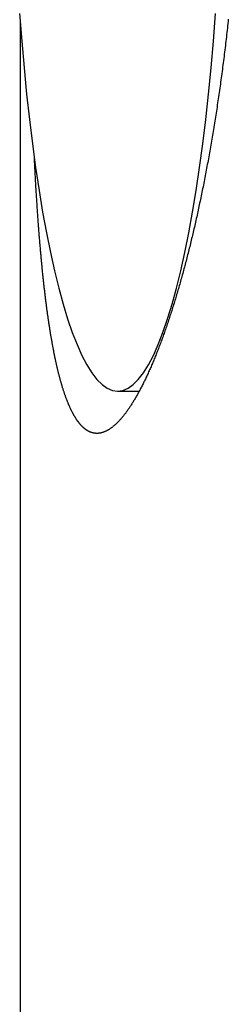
# Model space of a CAD drawing. Extents: x 637 to 3230, y 885 to 2745.
# Tile 63 of 151: x 2025 to 2030, y 2154 to 2177. Entities that reach past the tile are written whole.
import ezdxf

# ---------------------------------------------------------------- set-up
doc = ezdxf.new("R2010")
doc.units = 0
doc.layers.add('KF_GRAVIS_15_LEFT', color=7, linetype='CONTINUOUS')

# ---------------------------------------------------------------- blocks, each defined once
blk = doc.blocks.new('*U13')
at = {"layer": 'KF_GRAVIS_15_LEFT'}
for p, q in [((-191.5946, -75.6962), (-191.5946, -322.3231)), ((-189.2791, -84.5), (-188.7867, -84.5))]:
    blk.add_line(p, q, dxfattribs=at)
for points in [[(-186.652, -75.68, 0), (-186.657, -75.7325, 0), (-186.663, -75.785, 0), (-186.669, -75.8374, 0), (-186.674, -75.8896, 0), (-186.68, -75.9419, 0), (-186.686, -75.994, 0), (-186.692, -76.0461, 0), (-186.698, -76.098, 0), (-186.704, -76.1499, 0), (-186.71, -76.2018, 0), (-186.716, -76.2535, 0), (-186.722, -76.3052, 0), (-186.729, -76.3567, 0), (-186.735, -76.4082, 0), (-186.741, -76.4596, 0), (-186.747, -76.5109, 0), (-186.754, -76.5621, 0), (-186.76, -76.6133, 0), (-186.767, -76.6643, 0), (-186.773, -76.7152, 0), (-186.78, -76.7661, 0), (-186.786, -76.8169, 0), (-186.793, -76.8675, 0), (-186.8, -76.9181, 0), (-186.807, -76.9686, 0), (-186.813, -77.019, 0), (-186.82, -77.0692, 0), (-186.827, -77.1194, 0), (-186.834, -77.1695, 0), (-186.841, -77.2195, 0), (-186.848, -77.2694, 0), (-186.855, -77.3191, 0), (-186.862, -77.3688, 0), (-186.869, -77.4184, 0), (-186.876, -77.4679, 0), (-186.884, -77.5172, 0), (-186.891, -77.5665, 0), (-186.898, -77.6156, 0), (-186.906, -77.6646, 0), (-186.913, -77.7135, 0), (-186.92, -77.7623, 0), (-186.928, -77.811, 0), (-186.935, -77.8596, 0), (-186.943, -77.9081, 0), (-186.95, -77.9564, 0), (-186.958, -78.0047, 0), (-186.965, -78.0528, 0), (-186.973, -78.1008, 0), (-186.981, -78.1486, 0), (-186.989, -78.1964, 0), (-186.996, -78.244, 0), (-187.004, -78.2915, 0), (-187.012, -78.3389, 0), (-187.02, -78.3862, 0), (-187.028, -78.4333, 0), (-187.036, -78.4803, 0), (-187.044, -78.5272, 0), (-187.052, -78.574, 0), (-187.06, -78.6206, 0), (-187.068, -78.6671, 0), (-187.076, -78.7135, 0), (-187.084, -78.7597, 0), (-187.092, -78.8058, 0), (-187.1, -78.8518, 0), (-187.109, -78.8976, 0), (-187.117, -78.9433, 0), (-187.125, -78.9889, 0), (-187.133, -79.0343, 0), (-187.142, -79.0796, 0), (-187.15, -79.1247, 0), (-187.158, -79.1697, 0), (-187.167, -79.2146, 0), (-187.175, -79.2593, 0), (-187.184, -79.3038, 0), (-187.192, -79.3483, 0), (-187.201, -79.3926, 0), (-187.209, -79.4367, 0), (-187.218, -79.4807, 0), (-187.226, -79.5245, 0), (-187.235, -79.5682, 0), (-187.244, -79.6117, 0), (-187.252, -79.6551, 0), (-187.261, -79.6984, 0), (-187.27, -79.7414, 0), (-187.279, -79.7844, 0), (-187.287, -79.8271, 0), (-187.296, -79.8697, 0), (-187.305, -79.9122, 0), (-187.314, -79.9545, 0), (-187.323, -79.9966, 0), (-187.332, -80.0386, 0), (-187.34, -80.0804, 0), (-187.349, -80.1221, 0), (-187.358, -80.1636, 0), (-187.367, -80.2049, 0), (-187.376, -80.246, 0), (-187.385, -80.287, 0), (-187.394, -80.3279, 0), (-187.403, -80.3685, 0), (-187.412, -80.409, 0), (-187.421, -80.4493, 0), (-187.43, -80.4895, 0), (-187.44, -80.5295, 0), (-187.449, -80.5693, 0), (-187.458, -80.6089, 0), (-187.467, -80.6484, 0), (-187.476, -80.6876, 0), (-187.485, -80.7267, 0), (-187.494, -80.7657, 0), (-187.504, -80.8045, 0), (-187.513, -80.8432, 0), (-187.522, -80.8819, 0), (-187.532, -80.9205, 0), (-187.541, -80.959, 0), (-187.55, -80.9974, 0), (-187.56, -81.0357, 0), (-187.569, -81.074, 0), (-187.579, -81.1121, 0), (-187.588, -81.1502, 0), (-187.598, -81.1882, 0), (-187.607, -81.2261, 0), (-187.617, -81.2639, 0), (-187.627, -81.3016, 0), (-187.636, -81.3392, 0), (-187.646, -81.3767, 0), (-187.656, -81.4142, 0), (-187.666, -81.4515, 0), (-187.676, -81.4887, 0), (-187.685, -81.5258, 0), (-187.695, -81.5628, 0), (-187.705, -81.5997, 0), (-187.715, -81.6365, 0), (-187.725, -81.6732, 0), (-187.735, -81.7098, 0), (-187.745, -81.7463, 0), (-187.755, -81.7826, 0), (-187.765, -81.8189, 0), (-187.776, -81.855, 0), (-187.786, -81.891, 0), (-187.796, -81.9269, 0), (-187.806, -81.9627, 0), (-187.816, -81.9983, 0), (-187.827, -82.0338, 0), (-187.837, -82.0692, 0), (-187.847, -82.1045, 0), (-187.857, -82.1397, 0), (-187.868, -82.1747, 0), (-187.878, -82.2096, 0), (-187.889, -82.2444, 0), (-187.899, -82.279, 0), (-187.909, -82.3135, 0), (-187.92, -82.3478, 0), (-187.93, -82.3821, 0), (-187.941, -82.4161, 0), (-187.951, -82.4501, 0), (-187.962, -82.4839, 0), (-187.973, -82.5176, 0), (-187.983, -82.5511, 0), (-187.994, -82.5844, 0), (-188.004, -82.6177, 0), (-188.015, -82.6507, 0), (-188.026, -82.6837, 0), (-188.037, -82.7164, 0), (-188.047, -82.7491, 0), (-188.058, -82.7815, 0), (-188.069, -82.8138, 0), (-188.08, -82.846, 0), (-188.09, -82.878, 0), (-188.101, -82.9098, 0), (-188.112, -82.9415, 0), (-188.123, -82.9731, 0), (-188.134, -83.0044, 0), (-188.145, -83.0356, 0), (-188.155, -83.0667, 0), (-188.166, -83.0976, 0), (-188.177, -83.1283, 0), (-188.188, -83.1588, 0), (-188.199, -83.1892, 0), (-188.21, -83.2194, 0), (-188.221, -83.2495, 0), (-188.232, -83.2794, 0), (-188.243, -83.3091, 0), (-188.254, -83.3386, 0), (-188.265, -83.368, 0), (-188.276, -83.3972, 0), (-188.287, -83.4262, 0), (-188.298, -83.4551, 0), (-188.309, -83.4838, 0), (-188.32, -83.5123, 0), (-188.331, -83.5406, 0), (-188.342, -83.5688, 0), (-188.354, -83.5968, 0), (-188.365, -83.6245, 0), (-188.376, -83.6522, 0), (-188.387, -83.6796, 0), (-188.398, -83.7068, 0), (-188.409, -83.7339, 0), (-188.42, -83.7608, 0), (-188.431, -83.7875, 0), (-188.443, -83.814, 0), (-188.454, -83.8404, 0), (-188.465, -83.8665, 0), (-188.476, -83.8924, 0), (-188.487, -83.9182, 0), (-188.498, -83.9438, 0), (-188.51, -83.9692, 0), (-188.521, -83.9944, 0), (-188.532, -84.0194, 0), (-188.543, -84.0442, 0), (-188.554, -84.0688, 0), (-188.565, -84.0932, 0), (-188.577, -84.1174, 0), (-188.588, -84.1414, 0), (-188.599, -84.1652, 0), (-188.61, -84.1889, 0), (-188.621, -84.2123, 0), (-188.632, -84.2355, 0), (-188.644, -84.2585, 0), (-188.655, -84.2813, 0), (-188.666, -84.304, 0), (-188.677, -84.3264, 0), (-188.688, -84.3486, 0), (-188.699, -84.3706, 0), (-188.711, -84.3924, 0), (-188.722, -84.414, 0), (-188.733, -84.4354, 0), (-188.744, -84.4566, 0), (-188.755, -84.4776, 0), (-188.766, -84.4984, 0), (-188.777, -84.519, 0), (-188.789, -84.5393, 0), (-188.8, -84.5595, 0), (-188.811, -84.5795, 0), (-188.822, -84.5992, 0), (-188.833, -84.6188, 0), (-188.844, -84.6381, 0), (-188.855, -84.6572, 0), (-188.866, -84.6762, 0), (-188.877, -84.6949, 0), (-188.888, -84.7134, 0), (-188.899, -84.7317, 0), (-188.911, -84.7498, 0), (-188.922, -84.7677, 0), (-188.933, -84.7853, 0), (-188.944, -84.8028, 0), (-188.955, -84.82, 0), (-188.966, -84.8371, 0), (-188.977, -84.8539, 0), (-188.988, -84.8705, 0), (-188.998, -84.8869, 0), (-189.009, -84.9031, 0), (-189.02, -84.919, 0), (-189.031, -84.9348, 0), (-189.042, -84.9503, 0), (-189.053, -84.9657, 0), (-189.064, -84.9808, 0), (-189.075, -84.9957, 0), (-189.086, -85.0104, 0), (-189.096, -85.0248, 0), (-189.107, -85.0391, 0), (-189.118, -85.0531, 0), (-189.129, -85.0669, 0), (-189.14, -85.0805, 0), (-189.15, -85.0939, 0), (-189.161, -85.1071, 0), (-189.172, -85.12, 0), (-189.182, -85.1327, 0), (-189.193, -85.1453, 0), (-189.204, -85.1575, 0), (-189.214, -85.1696, 0), (-189.225, -85.1814, 0), (-189.236, -85.1931, 0), (-189.246, -85.2045, 0), (-189.257, -85.2157, 0), (-189.267, -85.2266, 0), (-189.278, -85.2374, 0), (-189.288, -85.2479, 0), (-189.299, -85.2582, 0), (-189.309, -85.2683, 0), (-189.32, -85.2781, 0), (-189.33, -85.2878, 0), (-189.34, -85.2972, 0), (-189.351, -85.3064, 0), (-189.361, -85.3154, 0), (-189.372, -85.3242, 0), (-189.382, -85.3327, 0), (-189.392, -85.341, 0), (-189.402, -85.3492, 0), (-189.413, -85.3571, 0), (-189.423, -85.3648, 0), (-189.433, -85.3722, 0), (-189.443, -85.3795, 0), (-189.453, -85.3865, 0), (-189.463, -85.3933, 0), (-189.473, -85.4, 0), (-189.483, -85.4063, 0), (-189.493, -85.4125, 0), (-189.503, -85.4185, 0), (-189.513, -85.4243, 0), (-189.523, -85.4298, 0), (-189.533, -85.4351, 0), (-189.543, -85.4402, 0), (-189.553, -85.4451, 0), (-189.563, -85.4498, 0), (-189.573, -85.4543, 0), (-189.582, -85.4586, 0), (-189.592, -85.4626, 0), (-189.602, -85.4665, 0), (-189.612, -85.4701, 0), (-189.621, -85.4735, 0), (-189.631, -85.4768, 0), (-189.64, -85.4798, 0), (-189.65, -85.4826, 0), (-189.659, -85.4851, 0), (-189.669, -85.4875, 0), (-189.678, -85.4897, 0), (-189.688, -85.4917, 0), (-189.697, -85.4934, 0), (-189.707, -85.495, 0), (-189.716, -85.4963, 0), (-189.725, -85.4974, 0), (-189.735, -85.4984, 0), (-189.744, -85.4991, 0), (-189.753, -85.4996, 0), (-189.762, -85.4999, 0), (-189.772, -85.5, 0)], [(-189.279, -84.5, 0), (-189.156, -84.4825, 0), (-189.032, -84.4302, 0), (-188.91, -84.3431, 0), (-188.788, -84.2214, 0), (-188.667, -84.0655, 0), (-188.548, -83.8756, 0), (-188.431, -83.6524, 0), (-188.316, -83.3963, 0), (-188.203, -83.1078, 0), (-188.092, -82.7879, 0), (-187.985, -82.4371, 0), (-187.88, -82.0563, 0), (-187.779, -81.6465, 0), (-187.682, -81.2087, 0), (-187.588, -80.7438, 0), (-187.499, -80.253, 0), (-187.413, -79.7376, 0), (-187.333, -79.1987, 0), (-187.257, -78.6376, 0), (-187.186, -78.0558, 0), (-187.119, -77.4545, 0), (-187.059, -76.8353, 0), (-187.003, -76.1995, 0), (-186.953, -75.5489, 0)], [(-191.605, -75.5489, 0), (-191.555, -76.1995, 0), (-191.5, -76.8353, 0), (-191.439, -77.4545, 0), (-191.373, -78.0558, 0), (-191.301, -78.6376, 0), (-191.225, -79.1987, 0), (-191.145, -79.7376, 0), (-191.06, -80.253, 0), (-190.97, -80.7438, 0), (-190.876, -81.2087, 0), (-190.779, -81.6465, 0), (-190.678, -82.0563, 0), (-190.574, -82.4371, 0), (-190.466, -82.7879, 0), (-190.356, -83.1078, 0), (-190.243, -83.3963, 0), (-190.127, -83.6524, 0), (-190.01, -83.8756, 0), (-189.891, -84.0655, 0), (-189.77, -84.2214, 0), (-189.649, -84.3431, 0), (-189.526, -84.4302, 0), (-189.403, -84.4825, 0), (-189.279, -84.5, 0)], [(-189.772, -85.5, 0), (-189.778, -85.5, 0), (-189.784, -85.4998, 0), (-189.79, -85.4996, 0), (-189.796, -85.4992, 0), (-189.802, -85.4988, 0), (-189.808, -85.4983, 0), (-189.815, -85.4977, 0), (-189.821, -85.497, 0), (-189.827, -85.4962, 0), (-189.833, -85.4953, 0), (-189.839, -85.4943, 0), (-189.845, -85.4932, 0), (-189.851, -85.492, 0), (-189.857, -85.4908, 0), (-189.864, -85.4894, 0), (-189.87, -85.4879, 0), (-189.876, -85.4864, 0), (-189.882, -85.4847, 0), (-189.888, -85.483, 0), (-189.894, -85.4811, 0), (-189.9, -85.4792, 0), (-189.906, -85.4771, 0), (-189.912, -85.475, 0), (-189.918, -85.4728, 0), (-189.924, -85.4704, 0), (-189.93, -85.468, 0), (-189.936, -85.4655, 0), (-189.942, -85.4629, 0), (-189.948, -85.4602, 0), (-189.954, -85.4573, 0), (-189.96, -85.4544, 0), (-189.966, -85.4514, 0), (-189.972, -85.4483, 0), (-189.978, -85.4451, 0), (-189.984, -85.4418, 0), (-189.99, -85.4385, 0), (-189.995, -85.435, 0), (-190.001, -85.4314, 0), (-190.007, -85.4277, 0), (-190.013, -85.4239, 0), (-190.019, -85.42, 0), (-190.025, -85.4161, 0), (-190.031, -85.412, 0), (-190.037, -85.4078, 0), (-190.042, -85.4036, 0), (-190.048, -85.3992, 0), (-190.054, -85.3947, 0), (-190.06, -85.3902, 0), (-190.066, -85.3855, 0), (-190.071, -85.3807, 0), (-190.077, -85.3759, 0), (-190.083, -85.3709, 0), (-190.089, -85.3659, 0), (-190.094, -85.3607, 0), (-190.1, -85.3555, 0), (-190.106, -85.3501, 0), (-190.112, -85.3447, 0), (-190.117, -85.3391, 0), (-190.123, -85.3335, 0), (-190.129, -85.3277, 0), (-190.134, -85.3219, 0), (-190.14, -85.3159, 0), (-190.146, -85.3099, 0), (-190.151, -85.3037, 0), (-190.157, -85.2975, 0), (-190.162, -85.2911, 0), (-190.168, -85.2847, 0), (-190.174, -85.2781, 0), (-190.179, -85.2715, 0), (-190.185, -85.2647, 0), (-190.19, -85.2579, 0), (-190.196, -85.2509, 0), (-190.201, -85.2439, 0), (-190.207, -85.2367, 0), (-190.212, -85.2295, 0), (-190.218, -85.2221, 0), (-190.223, -85.2147, 0), (-190.229, -85.2071, 0), (-190.234, -85.1995, 0), (-190.24, -85.1917, 0), (-190.245, -85.1839, 0), (-190.251, -85.1759, 0), (-190.256, -85.1678, 0), (-190.261, -85.1597, 0), (-190.267, -85.1514, 0), (-190.272, -85.1431, 0), (-190.278, -85.1346, 0), (-190.283, -85.126, 0), (-190.288, -85.1174, 0), (-190.294, -85.1086, 0), (-190.299, -85.0997, 0), (-190.304, -85.0908, 0), (-190.309, -85.0817, 0), (-190.315, -85.0726, 0), (-190.32, -85.0633, 0), (-190.325, -85.0539, 0), (-190.33, -85.0445, 0), (-190.336, -85.0349, 0), (-190.341, -85.0253, 0), (-190.346, -85.0155, 0), (-190.351, -85.0056, 0), (-190.356, -84.9957, 0), (-190.362, -84.9856, 0), (-190.367, -84.9755, 0), (-190.372, -84.9652, 0), (-190.377, -84.9549, 0), (-190.382, -84.9444, 0), (-190.387, -84.9339, 0), (-190.392, -84.9232, 0), (-190.397, -84.9125, 0), (-190.402, -84.9017, 0), (-190.407, -84.8907, 0), (-190.412, -84.8797, 0), (-190.417, -84.8685, 0), (-190.422, -84.8573, 0), (-190.427, -84.846, 0), (-190.432, -84.8346, 0), (-190.437, -84.823, 0), (-190.442, -84.8114, 0), (-190.447, -84.7997, 0), (-190.452, -84.7879, 0), (-190.457, -84.776, 0), (-190.462, -84.764, 0), (-190.467, -84.7519, 0), (-190.471, -84.7397, 0), (-190.476, -84.7274, 0), (-190.481, -84.715, 0), (-190.486, -84.7025, 0), (-190.491, -84.6899, 0), (-190.495, -84.6773, 0), (-190.5, -84.6645, 0), (-190.505, -84.6516, 0), (-190.51, -84.6387, 0), (-190.514, -84.6256, 0), (-190.519, -84.6125, 0), (-190.524, -84.5992, 0), (-190.529, -84.5859, 0), (-190.533, -84.5724, 0), (-190.538, -84.5589, 0), (-190.542, -84.5453, 0), (-190.547, -84.5316, 0), (-190.552, -84.5177, 0), (-190.556, -84.5038, 0), (-190.561, -84.4898, 0), (-190.565, -84.4757, 0), (-190.57, -84.4615, 0), (-190.575, -84.4473, 0), (-190.579, -84.4329, 0), (-190.584, -84.4184, 0), (-190.588, -84.4039, 0), (-190.593, -84.3892, 0), (-190.597, -84.3745, 0), (-190.601, -84.3596, 0), (-190.606, -84.3447, 0), (-190.61, -84.3296, 0), (-190.615, -84.3145, 0), (-190.619, -84.2993, 0), (-190.623, -84.284, 0), (-190.628, -84.2686, 0), (-190.632, -84.2531, 0), (-190.636, -84.2375, 0), (-190.641, -84.2219, 0), (-190.645, -84.2061, 0), (-190.649, -84.1902, 0), (-190.654, -84.1743, 0), (-190.658, -84.1582, 0), (-190.662, -84.1421, 0), (-190.666, -84.1259, 0), (-190.67, -84.1096, 0), (-190.675, -84.0932, 0), (-190.679, -84.0767, 0), (-190.683, -84.0601, 0), (-190.687, -84.0434, 0), (-190.691, -84.0267, 0), (-190.695, -84.0098, 0), (-190.7, -83.9929, 0), (-190.704, -83.9758, 0), (-190.708, -83.9587, 0), (-190.712, -83.9415, 0), (-190.716, -83.9242, 0), (-190.72, -83.9069, 0), (-190.724, -83.8894, 0), (-190.728, -83.8718, 0), (-190.732, -83.8542, 0), (-190.736, -83.8365, 0), (-190.74, -83.8187, 0), (-190.744, -83.8008, 0), (-190.748, -83.7828, 0), (-190.751, -83.7647, 0), (-190.755, -83.7466, 0), (-190.759, -83.7284, 0), (-190.763, -83.71, 0), (-190.767, -83.6916, 0), (-190.771, -83.6731, 0), (-190.775, -83.6546, 0), (-190.778, -83.6359, 0), (-190.782, -83.6172, 0), (-190.786, -83.5984, 0), (-190.79, -83.5795, 0), (-190.794, -83.5605, 0), (-190.797, -83.5414, 0), (-190.801, -83.5223, 0), (-190.805, -83.5031, 0), (-190.808, -83.4838, 0), (-190.812, -83.4644, 0), (-190.816, -83.4449, 0), (-190.819, -83.4254, 0), (-190.823, -83.4058, 0), (-190.827, -83.3861, 0), (-190.83, -83.3663, 0), (-190.834, -83.3464, 0), (-190.837, -83.3265, 0), (-190.841, -83.3065, 0), (-190.844, -83.2864, 0), (-190.848, -83.2662, 0), (-190.851, -83.246, 0), (-190.855, -83.2256, 0), (-190.858, -83.2052, 0), (-190.862, -83.1847, 0), (-190.865, -83.1642, 0), (-190.869, -83.1436, 0), (-190.872, -83.1229, 0), (-190.876, -83.1021, 0), (-190.879, -83.0812, 0), (-190.882, -83.0603, 0), (-190.886, -83.0393, 0), (-190.889, -83.0182, 0), (-190.892, -82.997, 0), (-190.896, -82.9758, 0), (-190.899, -82.9545, 0), (-190.902, -82.9331, 0), (-190.906, -82.9117, 0), (-190.909, -82.8902, 0), (-190.912, -82.8686, 0), (-190.915, -82.8469, 0), (-190.919, -82.8252, 0), (-190.922, -82.8034, 0), (-190.925, -82.7815, 0), (-190.928, -82.7596, 0), (-190.931, -82.7376, 0), (-190.935, -82.7155, 0), (-190.938, -82.6933, 0), (-190.941, -82.6711, 0), (-190.944, -82.6488, 0), (-190.947, -82.6264, 0), (-190.95, -82.604, 0), (-190.953, -82.5815, 0), (-190.956, -82.5589, 0), (-190.959, -82.5363, 0), (-190.962, -82.5136, 0), (-190.965, -82.4908, 0), (-190.968, -82.468, 0), (-190.971, -82.4451, 0), (-190.974, -82.4221, 0), (-190.977, -82.3991, 0), (-190.98, -82.376, 0), (-190.983, -82.3529, 0), (-190.986, -82.3297, 0), (-190.989, -82.3064, 0), (-190.992, -82.283, 0), (-190.994, -82.2596, 0), (-190.997, -82.2362, 0), (-191, -82.2127, 0), (-191.003, -82.1891, 0), (-191.006, -82.1654, 0), (-191.009, -82.1417, 0), (-191.011, -82.118, 0), (-191.014, -82.0941, 0), (-191.017, -82.0703, 0), (-191.02, -82.0463, 0), (-191.022, -82.0223, 0), (-191.025, -81.9983, 0), (-191.028, -81.9742, 0), (-191.03, -81.95, 0), (-191.033, -81.9258, 0), (-191.036, -81.9016, 0), (-191.038, -81.8772, 0), (-191.041, -81.8529, 0), (-191.044, -81.8284, 0), (-191.046, -81.8039, 0), (-191.049, -81.7794, 0), (-191.052, -81.7548, 0), (-191.054, -81.7302, 0), (-191.057, -81.7055, 0), (-191.059, -81.6807, 0), (-191.062, -81.656, 0), (-191.064, -81.6311, 0), (-191.067, -81.6062, 0), (-191.069, -81.5813, 0), (-191.072, -81.5563, 0), (-191.074, -81.5312, 0), (-191.077, -81.5062, 0), (-191.079, -81.481, 0), (-191.081, -81.4558, 0), (-191.084, -81.4306, 0), (-191.086, -81.4054, 0), (-191.089, -81.38, 0), (-191.091, -81.3547, 0), (-191.093, -81.3293, 0), (-191.096, -81.3038, 0), (-191.098, -81.2783, 0), (-191.1, -81.2528, 0), (-191.103, -81.2272, 0), (-191.105, -81.2016, 0), (-191.107, -81.1759, 0), (-191.11, -81.1502, 0), (-191.112, -81.1245, 0), (-191.114, -81.0987, 0), (-191.116, -81.0728, 0), (-191.119, -81.047, 0), (-191.121, -81.0211, 0), (-191.123, -80.9951, 0), (-191.125, -80.9691, 0), (-191.127, -80.9431, 0), (-191.129, -80.917, 0), (-191.132, -80.891, 0), (-191.134, -80.8648, 0), (-191.136, -80.8386, 0), (-191.138, -80.8124, 0), (-191.14, -80.7862, 0), (-191.142, -80.7599, 0), (-191.144, -80.7336, 0), (-191.146, -80.7072, 0), (-191.148, -80.6807, 0), (-191.15, -80.6541, 0), (-191.152, -80.6275, 0), (-191.155, -80.6007, 0), (-191.157, -80.5739, 0), (-191.159, -80.547, 0), (-191.161, -80.5201, 0), (-191.163, -80.493, 0), (-191.165, -80.4659, 0), (-191.167, -80.4387, 0), (-191.168, -80.4114, 0), (-191.17, -80.384, 0), (-191.172, -80.3566, 0), (-191.174, -80.329, 0), (-191.176, -80.3015, 0), (-191.178, -80.2738, 0), (-191.18, -80.246, 0), (-191.182, -80.2182, 0), (-191.184, -80.1903, 0), (-191.186, -80.1623, 0), (-191.188, -80.1343, 0), (-191.19, -80.1061, 0), (-191.192, -80.0779, 0), (-191.193, -80.0497, 0), (-191.195, -80.0213, 0), (-191.197, -79.9929, 0), (-191.199, -79.9644, 0), (-191.201, -79.9358, 0), (-191.203, -79.9072, 0), (-191.204, -79.8785, 0), (-191.206, -79.8497, 0), (-191.208, -79.8208, 0), (-191.21, -79.7919, 0), (-191.212, -79.7629, 0), (-191.213, -79.7338, 0), (-191.215, -79.7047, 0), (-191.217, -79.6755, 0), (-191.219, -79.6462, 0), (-191.22, -79.6168, 0), (-191.222, -79.5874, 0), (-191.224, -79.5579, 0), (-191.225, -79.5283, 0), (-191.227, -79.4987, 0), (-191.229, -79.469, 0), (-191.231, -79.4393, 0), (-191.232, -79.4094, 0), (-191.234, -79.3795, 0), (-191.236, -79.3496, 0), (-191.237, -79.3195, 0), (-191.239, -79.2894, 0), (-191.24, -79.2592, 0), (-191.242, -79.229, 0), (-191.244, -79.1987, 0), (-191.245, -79.1684, 0), (-191.247, -79.1379, 0), (-191.248, -79.1074, 0), (-191.25, -79.0769, 0), (-191.252, -79.0463, 0), (-191.253, -79.0156, 0), (-191.255, -78.9848, 0)], [(-188.787, -84.5, 0), (-188.787, -84.5, 0), (-188.786, -84.5, 0), (-188.786, -84.5, 0), (-188.786, -84.5, 0), (-188.786, -84.5, 0), (-188.786, -84.5, 0), (-188.786, -84.5, 0), (-188.785, -84.5, 0), (-188.785, -84.5, 0), (-188.785, -84.5, 0), (-188.785, -84.5, 0), (-188.785, -84.5, 0), (-188.785, -84.5, 0), (-188.785, -84.5, 0), (-188.784, -84.5, 0), (-188.784, -84.5, 0), (-188.784, -84.5, 0), (-188.784, -84.5, 0), (-188.784, -84.5, 0), (-188.784, -84.5, 0), (-188.783, -84.5, 0), (-188.783, -84.5, 0), (-188.783, -84.5, 0), (-188.783, -84.5, 0), (-188.783, -84.5, 0), (-188.783, -84.5, 0), (-188.783, -84.5, 0), (-188.782, -84.5, 0), (-188.782, -84.5, 0), (-188.782, -84.5, 0), (-188.782, -84.5, 0), (-188.782, -84.5, 0), (-188.782, -84.5, 0), (-188.781, -84.5, 0), (-188.781, -84.5, 0), (-188.781, -84.5, 0), (-188.781, -84.5, 0), (-188.781, -84.5, 0), (-188.781, -84.5, 0), (-188.781, -84.5, 0), (-188.78, -84.5, 0), (-188.78, -84.5, 0), (-188.78, -84.4999, 0), (-188.78, -84.4999, 0), (-188.78, -84.4999, 0), (-188.78, -84.4999, 0), (-188.779, -84.4999, 0), (-188.779, -84.4999, 0), (-188.779, -84.4999, 0), (-188.779, -84.4999, 0), (-188.779, -84.4999, 0), (-188.779, -84.4999, 0), (-188.779, -84.4999, 0), (-188.778, -84.4999, 0), (-188.778, -84.4999, 0), (-188.778, -84.4999, 0), (-188.778, -84.4999, 0), (-188.778, -84.4999, 0), (-188.778, -84.4999, 0), (-188.777, -84.4999, 0), (-188.777, -84.4999, 0), (-188.777, -84.4999, 0), (-188.777, -84.4999, 0), (-188.777, -84.4999, 0), (-188.777, -84.4999, 0), (-188.777, -84.4999, 0), (-188.776, -84.4999, 0), (-188.776, -84.4999, 0), (-188.776, -84.4999, 0), (-188.776, -84.4999, 0), (-188.776, -84.4999, 0), (-188.776, -84.4999, 0), (-188.775, -84.4999, 0), (-188.775, -84.4999, 0), (-188.775, -84.4998, 0), (-188.775, -84.4998, 0), (-188.775, -84.4998, 0), (-188.775, -84.4998, 0), (-188.774, -84.4998, 0), (-188.774, -84.4998, 0), (-188.774, -84.4998, 0), (-188.774, -84.4998, 0), (-188.774, -84.4998, 0), (-188.774, -84.4998, 0), (-188.774, -84.4998, 0), (-188.773, -84.4998, 0), (-188.773, -84.4998, 0), (-188.773, -84.4998, 0), (-188.773, -84.4998, 0), (-188.773, -84.4998, 0), (-188.773, -84.4998, 0), (-188.772, -84.4998, 0), (-188.772, -84.4998, 0), (-188.772, -84.4998, 0), (-188.772, -84.4998, 0), (-188.772, -84.4997, 0), (-188.772, -84.4997, 0), (-188.772, -84.4997, 0), (-188.771, -84.4997, 0), (-188.771, -84.4997, 0), (-188.771, -84.4997, 0), (-188.771, -84.4997, 0), (-188.771, -84.4997, 0), (-188.771, -84.4997, 0), (-188.77, -84.4997, 0), (-188.77, -84.4997, 0), (-188.77, -84.4997, 0), (-188.77, -84.4997, 0), (-188.77, -84.4997, 0), (-188.77, -84.4997, 0), (-188.77, -84.4997, 0), (-188.769, -84.4997, 0), (-188.769, -84.4997, 0), (-188.769, -84.4996, 0), (-188.769, -84.4996, 0), (-188.769, -84.4996, 0), (-188.769, -84.4996, 0), (-188.768, -84.4996, 0), (-188.768, -84.4996, 0), (-188.768, -84.4996, 0), (-188.768, -84.4996, 0), (-188.768, -84.4996, 0), (-188.768, -84.4996, 0), (-188.768, -84.4996, 0), (-188.767, -84.4996, 0), (-188.767, -84.4996, 0), (-188.767, -84.4996, 0), (-188.767, -84.4996, 0)]]:
    blk.add_polyline3d(points, dxfattribs=at)

msp = doc.modelspace()

# ---------------------------------------------------------------- block references
at = {"layer": 'KF_GRAVIS_15_LEFT'}
msp.add_blockref('*U13', (2216.566, 2253.101), dxfattribs=at)

doc.saveas('drawing.dxf')
